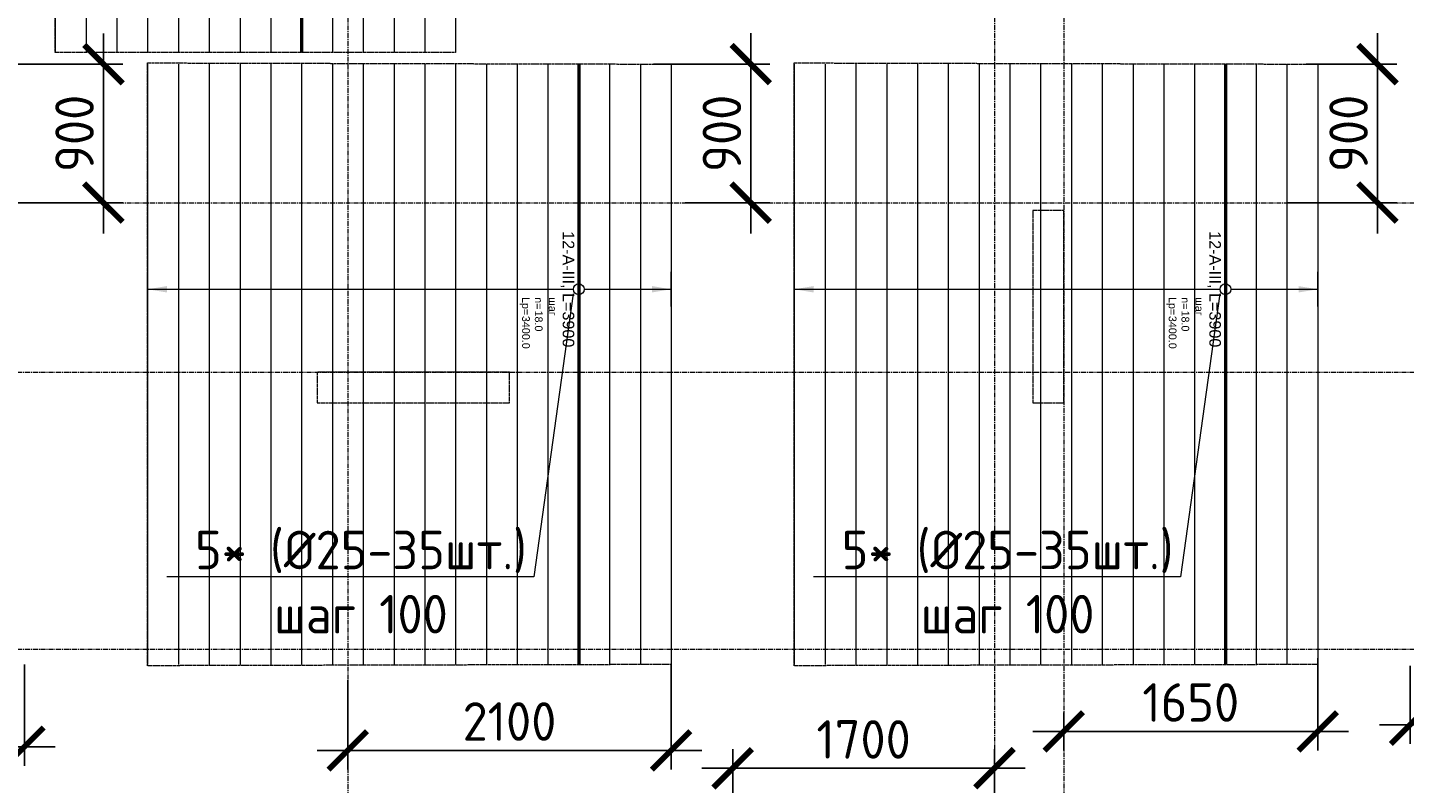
# Model space of a CAD drawing. Header units: millimetres. Extents: x -56135 to 1694203, y -446411 to -23139.
# Tile 124 of 256: x 674284 to 683227, y -120172 to -115262. Entities that reach past the tile are written whole.
import ezdxf
from ezdxf import colors
from ezdxf.entities.mleader import LeaderData, LeaderLine
from ezdxf.enums import TextEntityAlignment as Align
from ezdxf.math import Vec2, Vec3

# ---------------------------------------------------------------- set-up
doc = ezdxf.new("R2010")
doc.units = ezdxf.units.MM
doc.set_wipeout_variables(frame=1)
for name, pattern in [('01 Штриховая _4 мм_', [6, 3.5, -2.5]), ('______5', [1100, 800, -100, 100, -100]), ('GOST2.303 4', [7, 5, -2, 0]), ('осевая', [50.8, 31.75, -6.35, 6.35, -6.35])]:
    doc.linetypes.add(name, pattern=pattern)
for name, color, linetype, lineweight in [('АрмСтер', 2, 'Continuous', 50), ('контур распр. стерхней', 2, 'GOST2.303 4', 20), ('Оси', 40, '______5', 18), ('подоснова', 151, 'Continuous', 5), ('РАЗМЕРЫ', 1, 'Continuous', 9), ('СТЕНЫ', 3, 'Continuous', 30)]:
    doc.layers.add(name, color=color, linetype=linetype, lineweight=lineweight)
doc.layers.add('АрмСтер_атрибуты', color=2, linetype='Continuous', lineweight=0, plot=False)
doc.layers.add('АрмСтер_невид', color=8, linetype='Continuous', lineweight=0, plot=False)
doc.styles.add('GOST-2.304_Type-B', font='GOST_Common.ttf')
doc.styles.get("Standard").update_dxf_attribs({"font": 'arial.ttf'})
doc.styles.add('Аннотативный', font='arial.ttf')
doc.dimstyles.new('СПДС', dxfattribs={"dimscale": 100, "dimtxt": 2.5, "dimasz": 2.5, "dimexe": 1.25, "dimexo": 0, "dimtad": 1, "dimdec": 0, "dimtxsty": 'GOST-2.304_Type-B', "dimblk": 'ARCHTICK', "dimcen": 2.5, "dimdle": 2, "dimadec": 0, "dimazin": 2, "dimtfac": 0.75, "dimtdec": 0, "dimtmove": 1, "dimatfit": 3, "dimfxl": 1, "dimtolj": 1, "dimarcsym": 1})

# ---------------------------------------------------------------- blocks, each defined once
blk = doc.blocks.new('оси 2.2-2.3')
at = {"layer": 'Оси', "color": 16, "linetype": 'осевая', "lineweight": 0, "transparency": 33554687}
for p, q in [((478554.9, -104267.9), (478554.9, -134893.5)), ((482754.9, -105027.5), (482754.9, -134138.1)), ((483204.9, -105027.5), (483204.9, -134138.1)), ((468076.3, -116595.4), (524372.9, -116595.4)), ((468076.3, -117695.4), (524372.9, -117695.4)), ((468076.3, -119495.4), (524372.9, -119495.4))]:
    blk.add_line(p, q, dxfattribs=at)
blk = doc.blocks.new('_ArchTick')
at = {"color": 0, "linetype": 'ByBlock', "const_width": 0.15}
blk.add_lwpolyline([(-0.5, -0.5), (0.5, 0.5)], dxfattribs=at)
blk = doc.blocks.new('*D1375')
at = {"layer": 'DEFPOINTS', "color": 0, "transparency": 16777216}
for p in [(678864.34727, -120073.12402), (678864.34727, -120499.15535), (680564.34727, -120499.15535)]:
    blk.add_point(p, dxfattribs=at)
at = {"layer": 'РАЗМЕРЫ', "color": 0, "lineweight": -2, "transparency": 16777216}
for p, q in [((678864.34727, -120499.15535), (678864.34727, -119948.12402)), ((680564.34727, -120499.15535), (680564.34727, -119948.12402)), ((680764.34727, -120073.12402), (678664.34727, -120073.12402))]:
    blk.add_line(p, q, dxfattribs=at)
at = {"layer": 'РАЗМЕРЫ', "color": 0, "lineweight": -2, "transparency": 16777216, "xscale": 250, "yscale": 250, "zscale": 250, "rotation": 180}
blk.add_blockref('_ArchTick', (678864.34727, -120073.12402), dxfattribs=at)
at = {"layer": 'РАЗМЕРЫ', "color": 0, "lineweight": -2, "transparency": 16777216, "xscale": 250, "yscale": 250, "zscale": 250}
blk.add_blockref('_ArchTick', (680564.34727, -120073.12402), dxfattribs=at)
at = {"layer": 'РАЗМЕРЫ', "color": 0, "transparency": 16777216, "insert": (679714.34727, -119885.62402), "char_height": 250, "attachment_point": 5, "style": 'GOST-2.304_Type-B'}
blk.add_mtext('\\A1;1700', dxfattribs=at)
blk = doc.blocks.new('*U1145')
at = {"layer": 'АрмСтер_невид', "ltscale": 100}
for p, q in [((-1462.5, 1000), (1462.5, 1000)), ((-1462.5, 800), (1462.5, 800)), ((-1462.5, 600), (1462.5, 600)), ((-1462.5, 400), (1462.5, 400)), ((-1462.5, 200), (1462.5, 200)), ((-1462.5, -200), (1462.5, -200)), ((-1462.5, -400), (1462.5, -400)), ((-1462.5, -600), (1462.5, -600)), ((-1462.5, -800), (1462.5, -800)), ((-1462.5, -1000), (1462.5, -1000)), ((-1462.5, -1200), (1462.5, -1200)), ((-1462.5, -1400), (1462.5, -1400)), ((-1462.5, -1600), (1462.5, -1600))]:
    blk.add_line(p, q, dxfattribs=at)
at = {"layer": 'РАЗМЕРЫ'}
for p, q in [((112.5, 1000), (-112.5, 1000)), ((112.5, -1600), (-112.5, -1600))]:
    blk.add_line(p, q, dxfattribs=at)
at = {"layer": 'РАЗМЕРЫ', "ltscale": 15}
blk.add_line((0, -1600), (0, 1000), dxfattribs=at)
at = {"layer": 'РАЗМЕРЫ'}
for points in [[(0, 1000), (20.9, 874.8), (-20.9, 874.8)], [(0, -1600), (20.9, -1474.8), (-20.9, -1474.8)]]:
    blk.add_solid(points, dxfattribs=at)
at = {"layer": 'АрмСтер_атрибуты', "color": 215, "ltscale": 15, "style": 'Аннотативный'}
for s, p in [('шаг', (51.4, -194.2)), ('n=', (51.4, -285.1)), ('Lр=', (50.2, -367.8))]:
    blk.add_text(s, height=50, dxfattribs=at).set_placement(p)
at = {"layer": 'АрмСтер_атрибуты', "style": 'Аннотативный', "flags": 8}
blk.add_attdef('ПОЗ', (110, 29.6), '', height=75, dxfattribs=at)
at = {"layer": 'АрмСтер_атрибуты', "color": 215, "style": 'Аннотативный'}
for tag, p, flags in [('ШАГ', (190.9, -194.2), 10), ('КОЛ', (138, -285.1), 8), ('ШИРИНА', (172.9, -367.8), 8)]:
    blk.add_attdef(tag, p, '', height=50, dxfattribs=dict(at, flags=flags))
at = {"layer": 'АрмСтер_атрибуты', "flags": 9}
for tag, p in [('МАССА', (-1033.5, -1010.5)), ('ОБОЗНАЧЕНИЕ', (-1033.5, -1124.4))]:
    blk.add_attdef(tag, p, '', height=75, dxfattribs=at)
at = {"linetype": 'Continuous', "lineweight": 0}
blk.add_wipeout([(35, 0), (28.3, 20.6), (10.8, 33.3), (-10.8, 33.3), (-28.3, 20.6), (-35, 0), (-28.3, -20.6), (-10.8, -33.3), (10.8, -33.3), (28.3, -20.6)], dxfattribs=at)
at = {"color": 0, "linetype": 'ByBlock', "lineweight": -2, "ltscale": 100}
blk.add_line((-1462.5, 0), (1462.5, 0), dxfattribs=at)
at = {"layer": 'АрмСтер_невид', "ltscale": 100}
blk.add_line((-1462.5, 0), (1462.5, 0), dxfattribs=at)
at = {"layer": 'РАЗМЕРЫ'}
blk.add_circle((0, 0), 35, dxfattribs=at)
at = {"layer": 'АрмСтер_атрибуты', "style": 'Аннотативный', "flags": 8}
blk.add_attdef('НАИМЕНОВАНИЕ', text='', height=75, dxfattribs=at).set_placement((0, -29.3), align=Align.TOP_CENTER)
blk = doc.blocks.new('*U1151')
at = {"layer": 'АрмСтер_невид', "ltscale": 100}
for p, q in [((-1462.5, 600), (2437.5, 600)), ((-1462.5, 400), (2437.5, 400)), ((-1462.5, 200), (2437.5, 200)), ((-1462.5, -200), (2437.5, -200)), ((-1462.5, -400), (2437.5, -400)), ((-1462.5, -600), (2437.5, -600)), ((-1462.5, -800), (2437.5, -800)), ((-1462.5, -1000), (2437.5, -1000)), ((-1462.5, -1200), (2437.5, -1200)), ((-1462.5, -1400), (2437.5, -1400)), ((-1462.5, -1600), (2437.5, -1600)), ((-1462.5, -1800), (2437.5, -1800)), ((-1462.5, -2000), (2437.5, -2000)), ((-1462.5, -2200), (2437.5, -2200)), ((-1462.5, -2400), (2437.5, -2400)), ((-1462.5, -2600), (2437.5, -2600)), ((-1462.5, -2800), (2437.5, -2800))]:
    blk.add_line(p, q, dxfattribs=at)
at = {"layer": 'РАЗМЕРЫ'}
for p, q in [((112.5, 600), (-112.5, 600)), ((112.5, -2800), (-112.5, -2800))]:
    blk.add_line(p, q, dxfattribs=at)
at = {"layer": 'РАЗМЕРЫ', "ltscale": 15}
blk.add_line((0, -2800), (0, 600), dxfattribs=at)
at = {"layer": 'РАЗМЕРЫ'}
for points in [[(0, 600), (20.9, 474.8), (-20.9, 474.8)], [(0, -2800), (20.9, -2674.8), (-20.9, -2674.8)]]:
    blk.add_solid(points, dxfattribs=at)
at = {"layer": 'АрмСтер_атрибуты', "color": 215, "ltscale": 15, "style": 'Аннотативный'}
for s, p in [('шаг', (51.4, -194.2)), ('n=', (51.4, -285.1)), ('Lр=', (50.2, -367.8))]:
    blk.add_text(s, height=50, dxfattribs=at).set_placement(p)
at = {"layer": 'АрмСтер_атрибуты', "style": 'Аннотативный', "flags": 8}
blk.add_attdef('ПОЗ', (110, 29.6), '', height=75, dxfattribs=at)
at = {"layer": 'АрмСтер_атрибуты', "color": 215, "style": 'Аннотативный'}
for tag, p, flags in [('ШАГ', (190.9, -194.2), 10), ('КОЛ', (138, -285.1), 8), ('ШИРИНА', (172.9, -367.8), 8)]:
    blk.add_attdef(tag, p, '', height=50, dxfattribs=dict(at, flags=flags))
at = {"layer": 'АрмСтер_атрибуты', "flags": 9}
for tag, p in [('МАССА', (-1033.5, -410.5)), ('ОБОЗНАЧЕНИЕ', (-1033.5, -524.4))]:
    blk.add_attdef(tag, p, '', height=75, dxfattribs=at)
at = {"linetype": 'Continuous', "lineweight": 0}
blk.add_wipeout([(35, 0), (28.3, 20.6), (10.8, 33.3), (-10.8, 33.3), (-28.3, 20.6), (-35, 0), (-28.3, -20.6), (-10.8, -33.3), (10.8, -33.3), (28.3, -20.6)], dxfattribs=at)
at = {"color": 0, "linetype": 'ByBlock', "lineweight": -2, "ltscale": 100}
blk.add_line((-1462.5, 0), (2437.5, 0), dxfattribs=at)
at = {"layer": 'АрмСтер_невид', "ltscale": 100}
blk.add_line((-1462.5, 0), (2437.5, 0), dxfattribs=at)
at = {"layer": 'РАЗМЕРЫ'}
blk.add_circle((0, 0), 35, dxfattribs=at)
at = {"layer": 'АрмСтер_атрибуты', "style": 'Аннотативный', "flags": 8}
blk.add_attdef('НАИМЕНОВАНИЕ', text='', height=75, dxfattribs=at).set_placement((0, -29.3), align=Align.TOP_CENTER)
blk = doc.blocks.new('_None')
blk = doc.blocks.new('*U1141')
at = {"layer": 'АрмСтер_невид', "ltscale": 100}
for p, q in [((-1462.5, 600), (2437.5, 600)), ((-1462.5, 400), (2437.5, 400)), ((-1462.5, 200), (2437.5, 200)), ((-1462.5, -200), (2437.5, -200)), ((-1462.5, -400), (2437.5, -400)), ((-1462.5, -600), (2437.5, -600)), ((-1462.5, -800), (2437.5, -800)), ((-1462.5, -1000), (2437.5, -1000)), ((-1462.5, -1200), (2437.5, -1200)), ((-1462.5, -1400), (2437.5, -1400)), ((-1462.5, -1600), (2437.5, -1600)), ((-1462.5, -1800), (2437.5, -1800)), ((-1462.5, -2000), (2437.5, -2000)), ((-1462.5, -2200), (2437.5, -2200)), ((-1462.5, -2400), (2437.5, -2400)), ((-1462.5, -2600), (2437.5, -2600)), ((-1462.5, -2800), (2437.5, -2800))]:
    blk.add_line(p, q, dxfattribs=at)
at = {"layer": 'РАЗМЕРЫ'}
for p, q in [((112.5, 600), (-112.5, 600)), ((112.5, -2800), (-112.5, -2800))]:
    blk.add_line(p, q, dxfattribs=at)
at = {"layer": 'РАЗМЕРЫ', "ltscale": 15}
blk.add_line((0, -2800), (0, 600), dxfattribs=at)
at = {"layer": 'РАЗМЕРЫ'}
for points in [[(0, 600), (20.9, 474.8), (-20.9, 474.8)], [(0, -2800), (20.9, -2674.8), (-20.9, -2674.8)]]:
    blk.add_solid(points, dxfattribs=at)
at = {"layer": 'АрмСтер_атрибуты', "color": 215, "ltscale": 15, "style": 'Аннотативный'}
for s, p in [('шаг', (51.4, -194.2)), ('n=', (51.4, -285.1)), ('Lр=', (50.2, -367.8))]:
    blk.add_text(s, height=50, dxfattribs=at).set_placement(p)
at = {"layer": 'АрмСтер_атрибуты', "style": 'Аннотативный', "flags": 8}
blk.add_attdef('ПОЗ', (110, 29.6), '', height=75, dxfattribs=at)
at = {"layer": 'АрмСтер_атрибуты', "color": 215, "style": 'Аннотативный'}
for tag, p, flags in [('ШАГ', (190.9, -194.2), 10), ('КОЛ', (138, -285.1), 8), ('ШИРИНА', (172.9, -367.8), 8)]:
    blk.add_attdef(tag, p, '', height=50, dxfattribs=dict(at, flags=flags))
at = {"layer": 'АрмСтер_атрибуты', "flags": 9}
for tag, p in [('МАССА', (-1033.5, -410.5)), ('ОБОЗНАЧЕНИЕ', (-1033.5, -524.4))]:
    blk.add_attdef(tag, p, '', height=75, dxfattribs=at)
at = {"linetype": 'Continuous', "lineweight": 0}
blk.add_wipeout([(35, 0), (28.3, 20.6), (10.8, 33.3), (-10.8, 33.3), (-28.3, 20.6), (-35, 0), (-28.3, -20.6), (-10.8, -33.3), (10.8, -33.3), (28.3, -20.6)], dxfattribs=at)
at = {"color": 0, "linetype": 'ByBlock', "lineweight": -2, "ltscale": 100}
blk.add_line((-1462.5, 0), (2437.5, 0), dxfattribs=at)
at = {"layer": 'АрмСтер_невид', "ltscale": 100}
blk.add_line((-1462.5, 0), (2437.5, 0), dxfattribs=at)
at = {"layer": 'РАЗМЕРЫ'}
blk.add_circle((0, 0), 35, dxfattribs=at)
at = {"layer": 'АрмСтер_атрибуты', "style": 'Аннотативный', "flags": 8}
blk.add_attdef('НАИМЕНОВАНИЕ', text='', height=75, dxfattribs=at).set_placement((0, -29.3), align=Align.TOP_CENTER)
blk = doc.blocks.new('*D1201')
at = {"layer": 'DEFPOINTS', "color": 0, "transparency": 16777216}
for p in [(683264.3, -119407.1), (685614.3, -119641.9), (683264.3, -119790)]:
    blk.add_point(p, dxfattribs=at)
at = {"layer": 'РАЗМЕРЫ', "color": 0, "lineweight": -2, "transparency": 16777216}
for p, q in [((683264.3, -119407.1), (683264.3, -119915)), ((685614.3, -119641.9), (685614.3, -119915)), ((685814.3, -119790), (683064.3, -119790))]:
    blk.add_line(p, q, dxfattribs=at)
at = {"layer": 'РАЗМЕРЫ', "color": 0, "lineweight": -2, "transparency": 16777216, "xscale": 250, "yscale": 250, "zscale": 250, "rotation": 180}
blk.add_blockref('_ArchTick', (683264.3, -119790), dxfattribs=at)
at = {"layer": 'РАЗМЕРЫ', "color": 0, "lineweight": -2, "transparency": 16777216, "xscale": 250, "yscale": 250, "zscale": 250}
blk.add_blockref('_ArchTick', (685614.3, -119790), dxfattribs=at)
at = {"layer": 'РАЗМЕРЫ', "color": 0, "transparency": 16777216, "insert": (684439.3, -119602.5), "char_height": 250, "attachment_point": 5, "style": 'GOST-2.304_Type-B'}
blk.add_mtext('\\A1;2350', dxfattribs=at)
blk = doc.blocks.new('*D1326')
at = {"layer": 'DEFPOINTS', "color": 0, "transparency": 16777216}
for p in [(682664.3, -119358.4), (681014.3, -119711.4), (682664.3, -119833.3)]:
    blk.add_point(p, dxfattribs=at)
at = {"layer": 'РАЗМЕРЫ', "color": 0, "lineweight": -2, "transparency": 16777216}
for p, q in [((682664.3, -119358.4), (682664.3, -119958.3)), ((681014.3, -119711.4), (681014.3, -119958.3)), ((680814.3, -119833.3), (682864.3, -119833.3))]:
    blk.add_line(p, q, dxfattribs=at)
at = {"layer": 'РАЗМЕРЫ', "color": 0, "lineweight": -2, "transparency": 16777216, "xscale": 250, "yscale": 250, "zscale": 250, "rotation": 180}
blk.add_blockref('_ArchTick', (681014.3, -119833.3), dxfattribs=at)
at = {"layer": 'РАЗМЕРЫ', "color": 0, "lineweight": -2, "transparency": 16777216, "xscale": 250, "yscale": 250, "zscale": 250}
blk.add_blockref('_ArchTick', (682664.3, -119833.3), dxfattribs=at)
at = {"layer": 'РАЗМЕРЫ', "color": 0, "transparency": 16777216, "insert": (681839.3, -119645.8), "char_height": 250, "attachment_point": 5, "style": 'GOST-2.304_Type-B'}
blk.add_mtext('\\A1;1650', dxfattribs=at)
blk = doc.blocks.new('*D1327')
at = {"layer": 'DEFPOINTS', "color": 0, "transparency": 16777216}
for p in [(678464.3, -119399.2), (676364.3, -119500.8), (676364.3, -119956.8)]:
    blk.add_point(p, dxfattribs=at)
at = {"layer": 'РАЗМЕРЫ', "color": 0, "lineweight": -2, "transparency": 16777216}
for p, q in [((678464.3, -119399.2), (678464.3, -120081.8)), ((676364.3, -119500.8), (676364.3, -120081.8)), ((678664.3, -119956.8), (676164.3, -119956.8))]:
    blk.add_line(p, q, dxfattribs=at)
at = {"layer": 'РАЗМЕРЫ', "color": 0, "lineweight": -2, "transparency": 16777216, "xscale": 250, "yscale": 250, "zscale": 250, "rotation": 180}
blk.add_blockref('_ArchTick', (676364.3, -119956.8), dxfattribs=at)
at = {"layer": 'РАЗМЕРЫ', "color": 0, "lineweight": -2, "transparency": 16777216, "xscale": 250, "yscale": 250, "zscale": 250}
blk.add_blockref('_ArchTick', (678464.3, -119956.8), dxfattribs=at)
at = {"layer": 'РАЗМЕРЫ', "color": 0, "transparency": 16777216, "insert": (677414.3, -119769.3), "char_height": 250, "attachment_point": 5, "style": 'GOST-2.304_Type-B'}
blk.add_mtext('\\A1;2100', dxfattribs=at)
blk = doc.blocks.new('*D1328')
at = {"layer": 'DEFPOINTS', "color": 0, "transparency": 16777216}
for p in [(674264.3, -119399.2), (672264.3, -119671.9), (674264.3, -119933.1)]:
    blk.add_point(p, dxfattribs=at)
at = {"layer": 'РАЗМЕРЫ', "color": 0, "lineweight": -2, "transparency": 16777216}
for p, q in [((674264.3, -119399.2), (674264.3, -120058.1)), ((672264.3, -119671.9), (672264.3, -120058.1)), ((672064.3, -119933.1), (674464.3, -119933.1))]:
    blk.add_line(p, q, dxfattribs=at)
at = {"layer": 'РАЗМЕРЫ', "color": 0, "lineweight": -2, "transparency": 16777216, "xscale": 250, "yscale": 250, "zscale": 250, "rotation": 180}
blk.add_blockref('_ArchTick', (672264.3, -119933.1), dxfattribs=at)
at = {"layer": 'РАЗМЕРЫ', "color": 0, "lineweight": -2, "transparency": 16777216, "xscale": 250, "yscale": 250, "zscale": 250}
blk.add_blockref('_ArchTick', (674264.3, -119933.1), dxfattribs=at)
at = {"layer": 'РАЗМЕРЫ', "color": 0, "transparency": 16777216, "insert": (673264.3, -119745.6), "char_height": 250, "attachment_point": 5, "style": 'GOST-2.304_Type-B'}
blk.add_mtext('\\A1;2000', dxfattribs=at)
blk = doc.blocks.new('*D1329')
at = {"layer": 'DEFPOINTS', "color": 0, "transparency": 16777216}
for p in [(673864.3, -115499.2), (674777, -115499.2), (673948.4, -116399.2)]:
    blk.add_point(p, dxfattribs=at)
at = {"layer": 'РАЗМЕРЫ', "color": 0, "lineweight": -2, "transparency": 16777216}
for p, q in [((674777, -116599.2), (674777, -115299.2)), ((673864.3, -115499.2), (674902, -115499.2)), ((673948.4, -116399.2), (674902, -116399.2))]:
    blk.add_line(p, q, dxfattribs=at)
at = {"layer": 'РАЗМЕРЫ', "color": 0, "lineweight": -2, "transparency": 16777216, "xscale": 250, "yscale": 250, "zscale": 250}
for p, rotation in [((674777, -115499.2), 90), ((674777, -116399.2), 270)]:
    blk.add_blockref('_ArchTick', p, dxfattribs=dict(at, rotation=rotation))
at = {"layer": 'РАЗМЕРЫ', "color": 0, "transparency": 16777216, "insert": (674589.5, -115949.2), "char_height": 250, "attachment_point": 5, "rotation": 90, "style": 'GOST-2.304_Type-B'}
blk.add_mtext('\\A1;900', dxfattribs=at)
blk = doc.blocks.new('*D1330')
at = {"layer": 'DEFPOINTS', "color": 0, "transparency": 16777216}
for p in [(678350.5, -115498.9), (678981.4, -115498.9), (678555.7, -116399.2)]:
    blk.add_point(p, dxfattribs=at)
at = {"layer": 'РАЗМЕРЫ', "color": 0, "lineweight": -2, "transparency": 16777216}
for p, q in [((678981.4, -116599.2), (678981.4, -115298.9)), ((678350.5, -115498.9), (679106.4, -115498.9)), ((678555.7, -116399.2), (679106.4, -116399.2))]:
    blk.add_line(p, q, dxfattribs=at)
at = {"layer": 'РАЗМЕРЫ', "color": 0, "lineweight": -2, "transparency": 16777216, "xscale": 250, "yscale": 250, "zscale": 250}
for p, rotation in [((678981.4, -115498.9), 90), ((678981.4, -116399.2), 270)]:
    blk.add_blockref('_ArchTick', p, dxfattribs=dict(at, rotation=rotation))
at = {"layer": 'РАЗМЕРЫ', "color": 0, "transparency": 16777216, "insert": (678793.9, -115949), "char_height": 250, "attachment_point": 5, "rotation": 90, "style": 'GOST-2.304_Type-B'}
blk.add_mtext('\\A1;900', dxfattribs=at)
blk = doc.blocks.new('*D1331')
at = {"layer": 'DEFPOINTS', "color": 0, "transparency": 16777216}
for p in [(682588.3, -115499), (683052, -115499), (682464.3, -116399.2)]:
    blk.add_point(p, dxfattribs=at)
at = {"layer": 'РАЗМЕРЫ', "color": 0, "lineweight": -2, "transparency": 16777216}
for p, q in [((683052, -116599.2), (683052, -115299)), ((682588.3, -115499), (683177, -115499)), ((682464.3, -116399.2), (683177, -116399.2))]:
    blk.add_line(p, q, dxfattribs=at)
at = {"layer": 'РАЗМЕРЫ', "color": 0, "lineweight": -2, "transparency": 16777216, "xscale": 250, "yscale": 250, "zscale": 250}
for p, rotation in [((683052, -115499), 90), ((683052, -116399.2), 270)]:
    blk.add_blockref('_ArchTick', p, dxfattribs=dict(at, rotation=rotation))
at = {"layer": 'РАЗМЕРЫ', "color": 0, "transparency": 16777216, "insert": (682864.5, -115949.1), "char_height": 250, "attachment_point": 5, "rotation": 90, "style": 'GOST-2.304_Type-B'}
blk.add_mtext('\\A1;900', dxfattribs=at)
blk = doc.blocks.new('стены  тп')
at = {"layer": 'СТЕНЫ', "color": 251, "linetype": '01 Штриховая _4 мм_', "lineweight": 0, "true_color": 0x636466}
for p, q in [((551262.3, -326775.7, 3100), (551262.3, -328025.7, 3100)), ((551462.3, -326775.7, 3100), (551262.3, -326775.7, 3100)), ((551462.3, -328025.7, 3100), (551462.3, -326775.7, 3100)), ((547862.3, -327825.7, 3100), (546612.3, -327825.7, 3100)), ((546612.3, -327825.7, 3100), (546612.3, -328025.7, 3100)), ((547862.3, -328025.7, 3100), (547862.3, -327825.7, 3100)), ((546612.3, -328025.7, 3100), (547862.3, -328025.7, 3100)), ((551262.3, -328025.7, 3100), (551462.3, -328025.7, 3100))]:
    blk.add_line(p, q, dxfattribs=at)

msp = doc.modelspace()

# ---------------------------------------------------------------- linework, layer by layer
at = {"layer": 'контур распр. стерхней', "linetype": '01 Штриховая _4 мм_'}
for points in [[(674464.3, -115424.2), (674464.3, -112499.2), (677064.3, -112499.2), (677064.3, -115424.2)], [(675064.3, -119407.1), (675064.3, -115491.3), (678464.3, -115499.2), (678464.3, -119399.2)], [(679264.3, -119407.1), (679264.3, -115491.3), (682664.3, -115499.2), (682664.3, -119399.2)]]:
    msp.add_lwpolyline(points, close=True, dxfattribs=at)

# ---------------------------------------------------------------- block references
at = {"layer": 'РАЗМЕРЫ', "color": 1}
msp.add_blockref('оси 2.2-2.3', (197809.4, 196.2), dxfattribs=at)

# ---------------------------------------------------------------- dimensions: what is measured, and where the dimension line sits
for base, p1, p2, picture, middle in [((674264.3, -119933.1), (672264.3, -119671.9), (674264.3, -119399.2), '*D1328', (673264.3, -119745.6)), ((683264.3, -119790), (685614.3, -119641.9), (683264.3, -119407.1), '*D1201', (684439.3, -119602.5))]:
    dim = msp.add_linear_dim(base=base, p1=p1, p2=p2, dimstyle='СПДС', dxfattribs=at)
    dim.commit()
    dim.dimension.update_dxf_attribs({"geometry": picture, "text_midpoint": middle})
at = {"layer": 'РАЗМЕРЫ'}
dim = msp.add_linear_dim(base=(678864.3, -120073.1), p1=(680564.3, -120499.2), p2=(678864.3, -120499.2), dimstyle='СПДС', dxfattribs=at)
dim.commit()
dim.dimension.update_dxf_attribs({"geometry": '*D1375', "text_midpoint": (679714.3, -119885.6)})

# ---------------------------------------------------------------- next in the draw order: block references
at = {"layer": 'АрмСтер', "ltscale": 15}
ref = msp.add_blockref('*U1145', (676064.3, -113961.7), dxfattribs=dict(at, rotation=270))
ref.add_attrib('НАИМЕНОВАНИЕ', '12-A-III, L=2925', dxfattribs={"layer": 'АрмСтер_атрибуты', "height": 75, "rotation": 270, "style": 'Аннотативный', "flags": 8}).set_placement((676035, -113961.7), align=Align.TOP_CENTER)
ref.add_attrib('КОЛ', '14.0', (675779.2, -114099.7), dxfattribs={"layer": 'АрмСтер_атрибуты', "color": 215, "height": 50, "rotation": 270, "style": 'Аннотативный', "flags": 8})
ref.add_attrib('ШИРИНА', '2600.0', (675696.5, -114134.5), dxfattribs={"layer": 'АрмСтер_атрибуты', "color": 215, "height": 50, "rotation": 270, "style": 'Аннотативный', "flags": 8})
ref = msp.add_blockref('*U1141', (677864.3, -116961.7), dxfattribs=dict(at, rotation=270))
ref.add_attrib('НАИМЕНОВАНИЕ', '12-A-III, L=3900', dxfattribs={"layer": 'АрмСтер_атрибуты', "height": 75, "rotation": 270, "style": 'Аннотативный', "flags": 8}).set_placement((677835, -116961.7), align=Align.TOP_CENTER)
ref.add_attrib('КОЛ', '18.0', (677579.2, -117099.7), dxfattribs={"layer": 'АрмСтер_атрибуты', "color": 215, "height": 50, "rotation": 270, "style": 'Аннотативный', "flags": 8})
ref.add_attrib('ШИРИНА', '3400.0', (677496.5, -117134.5), dxfattribs={"layer": 'АрмСтер_атрибуты', "color": 215, "height": 50, "rotation": 270, "style": 'Аннотативный', "flags": 8})
ref = msp.add_blockref('*U1151', (682064.3, -116961.7), dxfattribs=dict(at, rotation=270))
ref.add_attrib('НАИМЕНОВАНИЕ', '12-A-III, L=3900', dxfattribs={"layer": 'АрмСтер_атрибуты', "height": 75, "rotation": 270, "style": 'Аннотативный', "flags": 8}).set_placement((682035, -116961.7), align=Align.TOP_CENTER)
ref.add_attrib('КОЛ', '18.0', (681779.2, -117099.7), dxfattribs={"layer": 'АрмСтер_атрибуты', "color": 215, "height": 50, "rotation": 270, "style": 'Аннотативный', "flags": 8})
ref.add_attrib('ШИРИНА', '3400.0', (681696.5, -117134.5), dxfattribs={"layer": 'АрмСтер_атрибуты', "color": 215, "height": 50, "rotation": 270, "style": 'Аннотативный', "flags": 8})

# ---------------------------------------------------------------- next in the draw order: block references
at = {"layer": 'РАЗМЕРЫ'}
msp.add_blockref('стены  тп', (129552, 210326.6, -3100), dxfattribs=at)

# ---------------------------------------------------------------- next in the draw order: dimensions: what is measured, and where the dimension line sits
at = {"layer": 'РАЗМЕРЫ', "color": 1}
for base, p1, p2, picture, middle in [((674777, -115499.2), (673948.4, -116399.2), (673864.3, -115499.2), '*D1329', (674589.5, -115949.2)), ((678981.4, -115498.9), (678555.7, -116399.2), (678350.5, -115498.9), '*D1330', (678793.9, -115949)), ((683052, -115499), (682464.3, -116399.2), (682588.3, -115499), '*D1331', (682864.5, -115949.1))]:
    dim = msp.add_linear_dim(base=base, p1=p1, p2=p2, angle=90, dimstyle='СПДС', dxfattribs=at)
    dim.commit()
    dim.dimension.update_dxf_attribs({"geometry": picture, "text_midpoint": middle})
for base, p1, p2, picture, middle in [((682664.3, -119833.3), (681014.3, -119711.4), (682664.3, -119358.4), '*D1326', (681839.3, -119645.8)), ((676364.3, -119956.8), (678464.3, -119399.2), (676364.3, -119500.8), '*D1327', (677414.3, -119769.3))]:
    dim = msp.add_linear_dim(base=base, p1=p1, p2=p2, dimstyle='СПДС', dxfattribs=at)
    dim.commit()
    dim.dimension.update_dxf_attribs({"geometry": picture, "text_midpoint": middle})

# ---------------------------------------------------------------- next in the draw order: leaders
at = {"layer": 'подоснова', "color": 6, "ltscale": 0.3}
ml = msp.add_multileader_mtext('Standard', dxfattribs=at)
ml.set_content('5* (%%C25-35шт.)\\Pшаг 100', color=6, style='GOST-2.304_Type-B')
ml.set_leader_properties(color=256, linetype='ByLayer', lineweight=15)
ml.set_arrow_properties(name='NONE')
ml.build(insert=Vec2(0, 0))
ml.multileader.update_dxf_attribs({"text_left_attachment_type": 6, "text_right_attachment_type": 6, "dogleg_length": 0.1, "arrow_head_size": 18})
ctx = ml.context
ctx.base_point, ctx.char_height, ctx.arrow_head_size, ctx.landing_gap_size, ctx.plane_origin = Vec3(675326.2, -118830.3, 7.1), 250, 18, 20, Vec3(667766.5, -117972, 7.1)
ctx.left_attachment, ctx.right_attachment, ctx.text_align_type = 6, 6, 1
notes = []
notes.append((ctx, [(1, (1, 1, 0), (677573.1, -118830.3, 7.1), (-1, 0), 0.1, [(0, [(677827.7, -116991.5, 7.1)], 0, [])])]))
ctx.mtext.insert, ctx.mtext.alignment, ctx.mtext.flow_direction = Vec3(676449.6, -118530.3, 7.1), 2, 5
ml = msp.add_multileader_mtext('Standard', dxfattribs=at)
ml.set_content('5* (%%C25-35шт.)\\Pшаг 100', color=6, style='GOST-2.304_Type-B')
ml.set_leader_properties(color=256, linetype='ByLayer', lineweight=15)
ml.set_arrow_properties(name='NONE')
ml.build(insert=Vec2(0, 0))
ml.multileader.update_dxf_attribs({"text_left_attachment_type": 6, "text_right_attachment_type": 6, "dogleg_length": 0.1, "arrow_head_size": 18})
ctx = ml.context
ctx.base_point, ctx.char_height, ctx.arrow_head_size, ctx.landing_gap_size, ctx.plane_origin = Vec3(679526.2, -118830.3, 7.1), 250, 18, 20, Vec3(671966.5, -117972, 7.1)
ctx.left_attachment, ctx.right_attachment, ctx.text_align_type = 6, 6, 1
notes.append((ctx, [(1, (1, 1, 0), (681773.1, -118830.3, 7.1), (-1, 0), 0.1, [(0, [(682027.7, -116991.5, 7.1)], 0, [])])]))
ctx.mtext.insert, ctx.mtext.alignment, ctx.mtext.flow_direction = Vec3(680649.6, -118530.3, 7.1), 2, 5
for ctx, leaders in notes:
    for number, flags, end, landing, length, lines in leaders:
        leader = LeaderData()
        leader.index, (leader.has_last_leader_line, leader.has_dogleg_vector, leader.attachment_direction) = number, flags
        leader.last_leader_point, leader.dogleg_vector, leader.dogleg_length = Vec3(end), Vec3(landing), length
        for number, points, colour, breaks in lines:
            line = LeaderLine()
            line.index, line.vertices, line.color, line.breaks = number, Vec3.list(points), colors.encode_raw_color(colour), breaks
            leader.lines.append(line)
        ctx.leaders.append(leader)

doc.saveas('drawing.dxf')
